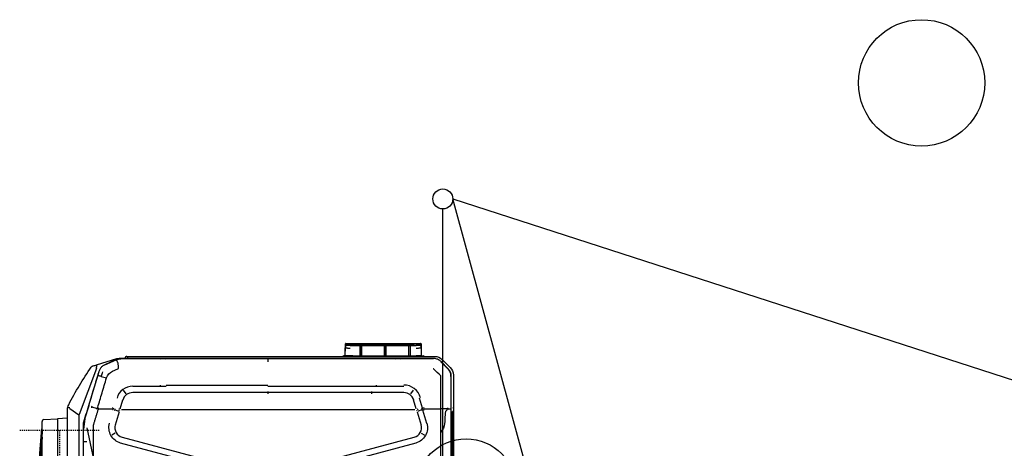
# Model space of a CAD drawing. Header units: centimetres. Extents: x 8435 to 34224, y 15581 to 23928.
# Tile 252 of 256: x 24827 to 24926, y 19576 to 19619. Entities that reach past the tile are written whole.
import ezdxf
from ezdxf import colors
from ezdxf.entities.mleader import LeaderData, LeaderLine
from ezdxf.math import Vec2, Vec3

# ---------------------------------------------------------------- set-up
doc = ezdxf.new("R2010")
doc.units = ezdxf.units.CM
doc.header["$LTSCALE"] = 0.2
doc.linetypes.add('CENTER', pattern=[2, 1.25, -0.25, 0.25, -0.25])
doc.layers.add('2DH_PLS_kan', color=32, linetype='Continuous', lineweight=30)
doc.layers.add('_ET_OPIS', color=7, linetype='Continuous', lineweight=20)
doc.layers.add('__POMOC', color=3, linetype='Continuous', plot=False)
doc.styles.add('SIMPLEX', font='simplex.shx', dxfattribs={"height": 12})

# ---------------------------------------------------------------- blocks, each defined once
blk = doc.blocks.new('A$C557f46fc')
at = {"linetype": 'Continuous'}
for p, q in [((41.19, 122.75), (48.27, 122.75)), ((47.89, 122.81), (186.89, 122.81)), ((48.27, 122.75), (48.39, 122.75)), ((48.76, 122.51), (186.59, 122.51)), ((38.06, 120.52), (39.66, 122.11)), ((39.91, 121.71), (38.49, 120.29)), ((38.59, 120.29), (39.94, 121.64)), ((40.64, 122.12), (40.62, 122.18)), ((221.6, 122.34), (41.44, 122.34)), ((41.48, 122.27), (41.53, 122.27)), ((41.53, 122.27), (47.98, 122.26)), ((47.96, 121.7), (47.94, 120.25)), ((47.98, 122.26), (131.42, 122.26)), ((37.43, 57.28), (37.43, 118.99)), ((37.86, 118.76), (37.86, 56.04)), ((37.93, 118.74), (37.93, 85.52)), ((38.08, 119.57), (38.03, 119.59)), ((38.59, 120.29), (38.55, 120.25)), ((47.94, 116.88), (47.94, 120.25)), ((37.34, 114.91), (37.34, 116.71)), ((47.85, 116.53), (45.8, 115.94)), ((47.96, 116.38), (47.82, 116.67)), ((50.86, 117.43), (48.2, 116.64)), ((52.82, 116.31), (53.21, 117.01)), ((34.84, 102.08), (34.84, 115.3)), ((34.94, 116.28), (35.15, 116.29)), ((35.08, 102.08), (35.08, 114.9)), ((35.08, 114.14), (35.08, 114.9)), ((35.16, 116.29), (35.15, 116.29)), ((35.23, 115.3), (35.23, 114.15)), ((35.25, 114.16), (35.25, 115.3)), ((35.67, 116.29), (37.25, 116.31)), ((37.34, 115.91), (37.29, 115.91)), ((37.34, 102.57), (37.34, 114.91)), ((44.21, 114.7), (44.97, 114.18)), ((47.92, 115.28), (46.18, 114.79)), ((48.15, 116.44), (48.4, 115.68)), ((48.18, 115.04), (48.18, 107.3)), ((48.38, 115.44), (48.26, 115.39)), ((48.58, 115.5), (51.2, 116.28)), ((58.67, 96.18), (53.65, 114.91)), ((54.81, 115.22), (59.83, 96.49)), ((35.11, 114.14), (35.08, 114.14)), ((35.08, 109.24), (35.08, 113.84)), ((35.11, 113.84), (35.08, 113.84)), ((35.23, 114.15), (35.24, 114.16)), ((35.23, 114.14), (35.23, 113.84)), ((35.26, 109.26), (35.25, 113.84)), ((37.34, 114.14), (35.37, 114.14)), ((37.34, 113.84), (35.37, 113.84)), ((37.29, 114.16), (35.84, 114.17)), ((43.4, 107.3), (43.4, 112.8)), ((44.7, 112.8), (44.7, 107.3)), ((35.11, 109.24), (35.08, 109.24)), ((35.08, 108.97), (35.11, 108.97)), ((35.08, 104.37), (35.08, 108.97)), ((35.23, 109.25), (35.24, 109.26)), ((35.24, 108.96), (35.23, 108.97)), ((35.24, 109.24), (35.24, 108.97)), ((35.26, 104.37), (35.26, 108.96)), ((37.34, 109.24), (35.37, 109.24)), ((37.34, 108.97), (35.37, 108.97)), ((37.29, 109.26), (35.84, 109.26)), ((37.29, 108.96), (35.84, 108.95)), ((43.18, 107.3), (43.55, 107.3)), ((43.4, 106.43), (43.4, 107.3)), ((44.7, 107.3), (44.7, 106.43)), ((48.18, 107.3), (48.18, 63.94)), ((43.4, 85.52), (43.4, 106.43)), ((44.97, 106.43), (44.5, 106.43)), ((44.7, 106.43), (44.7, 85.52)), ((35.08, 104.37), (35.11, 104.37)), ((35.08, 104.07), (35.11, 104.07)), ((35.08, 102.08), (35.08, 104.07)), ((35.23, 104.07), (35.24, 104.06)), ((35.24, 104.37), (35.24, 104.07)), ((35.26, 102.08), (35.26, 104.06)), ((37.34, 104.37), (35.38, 104.37)), ((37.34, 104.07), (35.38, 104.07)), ((35.84, 104.05), (37.29, 104.06)), ((35.16, 101.09), (34.94, 101.09)), ((34.94, 101.09), (35.16, 101.09)), ((37.25, 101.07), (35.68, 101.09)), ((37.25, 101.07), (35.68, 101.08)), ((37.29, 101.47), (37.34, 101.47)), ((37.34, 102.57), (37.34, 100.77)), ((37.93, 85.52), (37.93, 61.14)), ((43.18, 65.14), (43.18, 85.52)), ((44.5, 85.52), (44.97, 85.52)), ((44.7, 85.52), (44.7, 63.94)), ((53.65, 56.34), (58.67, 75.07)), ((59.83, 74.76), (54.81, 56.03)), ((43.18, 63.94), (43.55, 63.94)), ((43.4, 63.94), (43.4, 65.14)), ((43.4, 58.45), (43.4, 63.94)), ((44.7, 63.94), (44.7, 58.45)), ((48.18, 63.94), (48.18, 56.21)), ((37.93, 61.14), (37.93, 56.05)), ((37.86, 56.88), (37.83, 56.88)), ((37.89, 55.29), (37.89, 55.8)), ((39.14, 51.22), (37.89, 55.29)), ((37.91, 55.58), (37.97, 55.59)), ((40.42, 54.39), (39.93, 55.46)), ((44.21, 56.55), (44.97, 57.07)), ((47.92, 55.96), (46.18, 56.46)), ((48.4, 55.56), (48.14, 54.8)), ((48.38, 55.81), (48.26, 55.86)), ((48.58, 55.74), (51.2, 54.96)), ((38.06, 55.14), (39.11, 52.84)), ((39.16, 52.89), (38.12, 55.15)), ((47.94, 51.54), (47.94, 54.36)), ((47.95, 54.86), (48.04, 54.84)), ((52.82, 54.94), (53.21, 54.24)), ((39.7, 52.16), (39.65, 52.11)), ((47.3, 49.68), (41.32, 51.48)), ((39.9, 51.16), (49.12, 47.69)), ((49.98, 48.87), (47.5, 49.63)), ((47.55, 50.25), (47.86, 51.29)), ((51.76, 49.23), (58.01, 50.58)), ((47.86, 45.82), (49.13, 47.66)), ((173.37, 47.68), (49.12, 47.68)), ((49.98, 48.87), (52, 48.57)), ((50.95, 48.51), (50.97, 48.59)), ((51.27, 48.49), (211.77, 48.49)), ((54.57, 48.57), (52, 48.57)), ((54.57, 49.23), (54.57, 48.56)), ((131.62, 48.57), (54.57, 48.57)), ((173.67, 45.38), (48.05, 45.38)), ((49.82, 45.38), (49.93, 43.38)), ((50.12, 40.63), (49.93, 43.38)), ((49.93, 43.38), (60.14, 43.38)), ((60.14, 40.26), (50.52, 40.26))]:
    blk.add_line(p, q, dxfattribs=at)
at = {"linetype": 'CENTER'}
for p, q in [((52.26, 35.78), (52.26, 51.78)), ((52.26, 43.78), (60.26, 43.78))]:
    blk.add_line(p, q, dxfattribs=at)
at = {"linetype": 'Continuous'}
blk.add_circle((64.04, 125.31), 10.06, dxfattribs=at)
at = {"linetype": 'Continuous', "extrusion": (0, 0, -1)}
for centre, radius, start, end in [((-41.19, 120.59), 2.16, 45, 90), ((-39.59, 118.99), 2.16, 0, 45), ((-51.75, 114.4), 3.16, 73.4706, 165), ((-51.75, 56.84), 3.16, 195, 286.5294)]:
    blk.add_arc(centre, radius, start, end, dxfattribs=at)
at = {"linetype": 'Continuous'}
for centre, radius, start, end in [((47.89, 122.21), 0.6, 90, 115.8413), ((48.39, 122.35), 0.4, 0, 90), ((51.75, 114.4), 1.96, 15, 106.5295), ((37.83, 57.28), 0.4, 180, 270), ((51.75, 56.84), 1.96, 253.4705, 345), ((39.79, 50.49), 0.4, 197.1413, 235.5064), ((50.52, 40.66), 0.4, 184, 270)]:
    blk.add_arc(centre, radius, start, end, dxfattribs=at)
for centre, major_axis, ratio, start_param, end_param in [((48.27, 122.35), (0, -0.4), 0.831479, 1.570796, 3.141593), ((37.54, 116.71), (0.2, 0), 1, 2.168878, 3.141593), ((48.35, 116.09), (-3.83, -1.17), 0.178321, 4.710906, 4.798331), ((34.94, 116.18), (-0.1, 0), 1, 5.572775, 6.283185), ((34.94, 116.18), (-0.1, 0), 1, 4.722432, 5.271942), ((35.27, 115.29), (0, 1.4), 0.01995, 0.882039, 1.565858), ((46.71, 112.8), (3.53, 0), 0.995519, 1.850018, 3.141593), ((46.79, 112.8), (2.09, 0), 0.995519, 1.865841, 3.141593), ((49.06, 113.77), (-3.79, -1.29), 0.706819, 4.683881, 4.712375), ((35.13, 114.15), (0.1, 0.0005), 0.017455, 4.162534, 6.265658), ((35.63, 114.16), (0.988, 0.005), 0.017455, 4.153807, 4.444433), ((35.63, 113.86), (0.988, 0.005), 0.017455, 4.153807, 4.444433), ((35.64, 114.16), (0.4, 0.002), 0.017455, 1.047121, 3.124066), ((37.24, 114.16), (0.1, 0.0005), 0.017455, 6.283104, 7.330301), ((35.13, 109.25), (0.1, 0.0005), 0.017455, 4.162534, 6.265658), ((35.13, 108.97), (-0.1, 0), 0.017455, 3.15913, 5.262255), ((35.64, 109.26), (0.988, 0.005), 0.017455, 4.153807, 4.444433), ((35.64, 108.95), (-0.988, 0.005), 0.017455, 4.980355, 5.270981), ((35.64, 109.26), (0.4, 0.002), 0.017455, 1.047121, 3.124066), ((35.64, 108.96), (-0.4, 0.002), 0.017455, 0.017538, 2.094482), ((37.24, 109.25), (0.1, 0.0005), 0.017455, 6.283104, 7.330301), ((37.24, 108.96), (-0.1, 0.0005), 0.017455, 2.094477, 3.141674), ((35.13, 104.07), (-0.1, 0), 0.017455, 3.15913, 5.262255), ((35.64, 104.35), (-0.988, 0.005), 0.017455, 4.980355, 5.270981), ((35.64, 104.05), (-0.988, 0.005), 0.017455, 4.980355, 5.270981), ((35.64, 104.06), (-0.4, 0.002), 0.017455, 0.017538, 2.094482), ((37.24, 104.06), (-0.1, 0.0005), 0.017455, 2.094477, 3.141674), ((34.94, 101.19), (-0.1, 0), 1, 0, 0.71037), ((34.94, 101.19), (-0.1, 0), 1, 1.011256, 1.560766), ((37.24, 100.97), (-0.1, 0), 1, 3.141593, 4.702359), ((37.54, 100.77), (-0.2, 0), 1, 0, 0.972715), ((46.68, 58.45), (3.28, 0), 0.995519, 3.141593, 4.441128), ((46.79, 58.45), (2.09, 0), 0.995519, 3.141593, 4.417344), ((48.35, 55.15), (-3.83, 1.17), 0.178321, 1.484854, 1.57228), ((49.06, 57.47), (-3.84, 1.13), 0.705879, 1.540462, 1.56897)]:
    blk.add_ellipse(centre, major_axis=major_axis, ratio=ratio, start_param=start_param, end_param=end_param, dxfattribs=at)
for centre, major_axis, ratio in [((37.9, 111.55), (0, -0.5), 0.017452), ((37.9, 64.44), (0, 0.5), 0.017453)]:
    blk.add_ellipse(centre, major_axis=major_axis, ratio=ratio, dxfattribs=at)
for points, knots in [([(54.15, 122.34), (54.15, 122.35), (54.16, 122.39), (54.17, 122.48), (54.18, 122.5), (54.18, 122.51)], [0, 0, 0, 0, 0.03411, 0.430836, 1, 1, 1, 1]), ([(54.18, 122.51), (54.22, 122.5), (54.3, 122.49), (54.39, 122.42), (54.43, 122.37), (54.45, 122.34)], [0, 0, 0, 0, 0.421216, 0.760733, 1, 1, 1, 1]), ([(41.44, 122.34), (41.33, 122.34), (41.1, 122.33), (40.77, 122.25), (40.46, 122.12), (40.16, 121.94), (40, 121.79), (39.91, 121.71)], [0, 0, 0, 0, 0.199971, 0.399955, 0.599953, 0.799968, 1, 1, 1, 1]), ([(41.48, 122.27), (41.24, 122.27), (41.01, 122.24), (40.57, 122.09), (40.36, 121.98), (40.12, 121.8), (40.05, 121.75), (39.99, 121.69)], [0, 0, 0, 0, 0.434849, 0.434849, 0.850781, 0.850781, 1, 1, 1, 1]), ([(47.95, 121.69), (47.95, 121.74), (47.95, 121.85), (47.95, 121.99), (47.96, 122.13), (47.97, 122.23), (47.98, 122.27), (47.98, 122.27), (47.98, 122.27)], [0, 0, 0, 0, 0.15377, 0.321137, 0.499606, 0.749362, 0.923428, 1, 1, 1, 1]), ([(48.12, 121.5), (48.12, 121.5), (48.12, 121.5), (48.13, 121.5), (48.13, 121.5), (48.13, 121.49), (48.13, 121.49), (48.15, 121.48), (48.16, 121.48), (48.21, 121.44), (48.24, 121.4), (48.3, 121.34), (48.32, 121.31), (48.39, 121.25), (48.43, 121.22), (48.52, 121.18), (48.56, 121.17), (48.69, 121.14), (48.78, 121.13), (48.96, 121.11), (49.05, 121.1), (50.34, 121.02), (51.55, 121.14), (52.67, 120.25)], [0, 0, 0, 0, 0.000104, 0.000104, 0.000639, 0.000639, 0.002781, 0.002781, 0.011385, 0.011385, 0.041894, 0.041894, 0.067035, 0.067035, 0.098793, 0.098793, 0.127295, 0.127295, 0.184226, 0.184226, 0.240937, 0.240937, 1, 1, 1, 1]), ([(38.49, 120.29), (38.42, 120.21), (38.27, 120.04), (38.09, 119.75), (37.96, 119.43), (37.88, 119.1), (37.87, 118.88), (37.86, 118.76)], [0, 0, 0, 0, 0.200001, 0.400001, 0.599999, 0.799999, 1, 1, 1, 1]), ([(48.12, 116.86), (48.12, 116.86), (48.12, 116.86), (48.12, 116.86), (48.12, 116.87), (48.12, 116.87), (48.12, 116.87), (48.12, 116.88), (48.12, 116.88), (48.13, 116.88)], [0, 0, 0, 0, 0.093535, 0.093535, 0.207433, 0.207433, 0.397418, 0.397418, 1, 1, 1, 1]), ([(34.94, 116.28), (34.93, 116.28), (34.91, 116.28), (34.89, 116.27), (34.87, 116.25), (34.86, 116.23), (34.85, 116.22)], [0, 0, 0, 0, 0.240387, 0.490724, 0.746129, 1, 1, 1, 1]), ([(34.94, 116.28), (34.94, 116.28), (34.93, 116.27), (34.92, 116.19), (34.91, 116.1), (34.9, 115.95), (34.89, 115.69), (34.89, 115.42), (34.89, 115.3)], [0, 0, 0, 0, 0.163877, 0.30578, 0.42579, 0.524061, 0.77284, 1, 1, 1, 1]), ([(35.08, 115.3), (35.08, 115.36), (35.08, 115.48), (35.08, 115.65), (35.09, 115.81), (35.1, 116), (35.11, 116.2), (35.13, 116.25), (35.14, 116.28)], [0, 0, 0, 0, 0.113787, 0.231188, 0.353199, 0.480712, 0.706712, 1, 1, 1, 1]), ([(35.15, 116.29), (35.18, 116.29), (35.26, 116.29), (35.45, 116.29), (35.56, 116.29), (35.67, 116.29)], [0, 0, 0, 0, 0.5, 0.5, 1, 1, 1, 1]), ([(35.67, 116.29), (35.64, 116.29), (35.55, 116.28), (35.42, 116.26), (35.33, 116.24), (35.27, 116.21), (35.26, 116.2), (35.25, 116.2)], [0, 0, 0, 0, 0.208735, 0.500317, 0.75027, 0.886014, 1, 1, 1, 1]), ([(35.67, 116.29), (35.69, 116.29), (35.71, 116.28), (35.74, 116.2), (35.77, 116.11), (35.8, 115.96), (35.83, 115.7), (35.84, 115.43), (35.84, 115.3)], [0, 0, 0, 0, 0.170313, 0.316827, 0.439664, 0.539052, 0.783475, 1, 1, 1, 1]), ([(37.29, 115.31), (37.29, 115.37), (37.29, 115.5), (37.29, 115.69), (37.29, 115.87), (37.28, 116.06), (37.26, 116.26), (37.25, 116.29), (37.25, 116.31)], [0, 0, 0, 0, 0.110388, 0.22525, 0.346033, 0.473982, 0.692647, 1, 1, 1, 1]), ([(34.85, 101.16), (34.86, 101.15), (34.87, 101.13), (34.89, 101.11), (34.91, 101.1), (34.93, 101.1), (34.94, 101.1)], [0, 0, 0, 0, 0.253869, 0.509276, 0.759614, 1, 1, 1, 1]), ([(34.89, 102.08), (34.89, 102.02), (34.89, 101.89), (34.89, 101.7), (34.9, 101.53), (34.91, 101.34), (34.92, 101.14), (34.93, 101.11), (34.94, 101.09)], [0, 0, 0, 0, 0.112037, 0.228343, 0.350117, 0.478408, 0.69584, 1, 1, 1, 1]), ([(35.14, 101.1), (35.14, 101.11), (35.13, 101.13), (35.12, 101.21), (35.11, 101.31), (35.1, 101.46), (35.08, 101.71), (35.08, 101.96), (35.08, 102.08)], [0, 0, 0, 0, 0.155708, 0.294413, 0.416247, 0.521413, 0.769796, 1, 1, 1, 1]), ([(35.08, 102.08), (35.08, 102.08), (35.08, 102.08), (35.08, 102.07), (35.08, 102.07), (35.08, 102.07), (35.08, 102.07), (35.08, 102.07), (35.08, 102.07), (35.08, 102.07), (35.08, 102.07), (35.08, 102.07), (35.08, 102.07), (35.08, 102.07), (35.08, 102.07), (35.08, 102.07), (35.08, 102.07), (35.08, 102.07), (35.08, 102.07), (35.08, 102.07), (35.08, 102.08), (35.08, 102.08), (35.08, 102.08), (35.08, 102.08)], [0, 0, 0, 0, 0.260232, 0.260232, 0.390152, 0.390152, 0.455589, 0.455589, 0.478138, 0.478138, 0.494719, 0.494719, 0.511416, 0.511416, 0.530341, 0.530341, 0.56043, 0.56043, 0.637843, 0.637843, 0.878219, 0.878219, 1, 1, 1, 1]), ([(35.51, 101.09), (35.46, 101.09), (35.41, 101.09), (35.27, 101.09), (35.18, 101.09), (35.16, 101.09)], [0, 0, 0, 0, 0.333624, 0.333624, 1, 1, 1, 1]), ([(35.26, 101.18), (35.27, 101.17), (35.28, 101.16), (35.33, 101.14), (35.43, 101.11), (35.56, 101.09), (35.64, 101.09), (35.68, 101.09)], [0, 0, 0, 0, 0.114672, 0.250015, 0.500029, 0.791569, 1, 1, 1, 1]), ([(35.85, 102.08), (35.84, 102.02), (35.84, 101.89), (35.83, 101.7), (35.82, 101.52), (35.79, 101.33), (35.74, 101.13), (35.7, 101.1), (35.68, 101.09)], [0, 0, 0, 0, 0.106421, 0.217828, 0.336261, 0.463423, 0.684856, 1, 1, 1, 1]), ([(37.25, 101.07), (37.25, 101.07), (37.26, 101.08), (37.26, 101.16), (37.27, 101.25), (37.28, 101.41), (37.29, 101.67), (37.29, 101.94), (37.29, 102.06)], [0, 0, 0, 0, 0.165725, 0.30897, 0.429832, 0.528492, 0.775962, 1, 1, 1, 1]), ([(37.43, 57.28), (37.44, 57.28), (37.45, 57.29), (37.52, 57.32), (37.65, 57.38), (37.77, 57.43), (37.85, 57.47), (37.86, 57.47)], [0, 0, 0, 0, 0.211963, 0.434536, 0.670027, 0.964306, 1, 1, 1, 1]), ([(37.86, 56.04), (37.87, 55.93), (37.88, 55.73), (37.94, 55.42), (38.02, 55.23), (38.06, 55.14)], [0, 0, 0, 0, 0.333328, 0.666661, 1, 1, 1, 1]), ([(38.12, 55.16), (38, 55.44), (37.93, 55.74), (37.93, 56.05), (37.93, 56.05), (37.93, 56.05)], [0, 0, 0, 0, 0.999505, 0.999505, 1, 1, 1, 1]), ([(38.64, 55.46), (38.59, 55.44), (38.49, 55.39), (38.36, 55.31), (38.24, 55.24), (38.14, 55.17), (38.12, 55.16), (38.11, 55.15)], [0, 0, 0, 0, 0.154479, 0.322184, 0.503043, 0.755741, 1, 1, 1, 1]), ([(39.93, 55.46), (39.92, 55.48), (39.89, 55.54), (39.83, 55.6), (39.75, 55.62), (39.63, 55.63), (39.52, 55.62), (39.41, 55.6), (39.29, 55.59), (39.15, 55.56), (38.93, 55.52), (38.77, 55.49), (38.66, 55.47)], [0, 0, 0, 0, 0.063444, 0.125641, 0.187787, 0.250691, 0.375621, 0.43817, 0.500642, 0.625445, 0.750334, 1, 1, 1, 1]), ([(48.12, 54.38), (48.12, 54.38), (48.12, 54.38), (48.12, 54.38), (48.12, 54.38), (48.12, 54.38), (48.12, 54.38), (48.12, 54.37), (48.12, 54.37), (48.13, 54.36)], [0, 0, 0, 0, 0.093535, 0.093535, 0.207433, 0.207433, 0.397418, 0.397418, 1, 1, 1, 1]), ([(39.11, 52.84), (39.16, 52.75), (39.25, 52.57), (39.44, 52.32), (39.65, 52.1), (39.9, 51.92), (40.17, 51.77), (40.36, 51.7), (40.45, 51.67)], [0, 0, 0, 0, 0.164732, 0.332464, 0.501556, 0.670288, 0.836962, 1, 1, 1, 1]), ([(40.45, 51.67), (40.55, 51.64), (40.66, 51.61), (41.17, 51.45), (41.57, 51.33), (43.62, 50.71), (45.25, 50.22), (48.14, 49.34), (49.39, 48.96), (50.64, 48.58)], [0, 0, 0, 0, 0.030057, 0.030057, 0.150285, 0.150285, 0.631198, 0.631198, 1, 1, 1, 1]), ([(40.53, 52.38), (40.54, 52.38), (40.55, 52.37), (40.7, 52.32), (40.85, 52.28), (41.13, 52.2), (41.27, 52.17), (41.43, 52.14), (41.44, 52.14), (41.45, 52.13)], [0, 0, 0, 0, 0.036866, 0.036866, 0.504699, 0.504699, 0.970315, 0.970315, 1, 1, 1, 1]), ([(41.45, 52.13), (41.42, 52.04), (41.4, 51.95), (41.36, 51.79), (41.35, 51.71), (41.33, 51.59), (41.32, 51.55), (41.32, 51.49), (41.32, 51.48), (41.33, 51.47), (41.33, 51.47), (41.33, 51.47)], [0, 0, 0, 0, 0.2609, 0.2609, 0.5218, 0.5218, 0.782701, 0.782701, 0.970671, 0.970671, 1, 1, 1, 1]), ([(47.66, 51.43), (46.69, 51.72), (45.73, 52.01), (43.76, 52.6), (42.76, 52.9), (41.76, 53.2)], [0, 0, 0, 0, 0.489998, 0.489998, 1, 1, 1, 1]), ([(47.7, 51.41), (47.72, 51.39), (47.77, 51.35), (47.88, 51.28), (47.96, 51.23), (48.01, 51.2)], [0, 0, 0, 0, 0.24998, 0.499983, 1, 1, 1, 1]), ([(47.75, 51.55), (47.81, 51.54), (47.94, 51.54), (48.06, 51.53), (48.12, 51.53)], [0, 0, 0, 0, 0.499978, 1, 1, 1, 1]), ([(50.98, 50.67), (50.79, 50.72), (50.4, 50.84), (49.83, 51.02), (49.25, 51.19), (48.86, 51.31), (48.59, 51.39), (48.52, 51.41), (48.34, 51.47), (48.23, 51.5), (48.13, 51.53)], [0, 0, 0, 0, 0.202609, 0.405217, 0.607826, 0.810435, 0.810435, 0.891478, 0.891478, 1, 1, 1, 1]), ([(39.4, 50.37), (39.33, 50.61), (39.26, 50.85), (39.17, 51.13), (39.16, 51.18), (39.14, 51.22)], [0, 0, 0, 0, 0.83827, 0.83827, 1, 1, 1, 1]), ([(39.14, 51.22), (39.14, 51.22), (39.14, 51.22), (39.15, 51.2), (39.17, 51.18), (39.24, 51.16), (39.28, 51.16), (39.4, 51.15), (39.46, 51.16), (39.56, 51.17), (39.59, 51.18), (39.62, 51.18)], [0, 0, 0, 0, 0.003941, 0.003941, 0.301622, 0.301622, 0.599603, 0.599603, 0.892581, 0.892581, 1, 1, 1, 1]), ([(47.12, 45.61), (45.82, 46.29), (44.53, 47.01), (42.02, 48.53), (40.78, 49.32), (39.57, 50.15)], [0, 0, 0, 0, 0.5, 0.5, 1, 1, 1, 1]), ([(39.9, 51.16), (39.9, 51.16), (39.89, 51.16), (39.79, 51.19), (39.7, 51.2), (39.62, 51.18)], [0, 0, 0, 0, 0.086433, 0.086433, 1, 1, 1, 1]), ([(47.68, 50.24), (47.67, 50.24), (47.65, 50.23), (47.6, 50.24), (47.54, 50.26), (47.48, 50.28), (47.44, 50.3), (47.42, 50.32)], [0, 0, 0, 0, 0.124243, 0.250098, 0.500245, 0.750313, 1, 1, 1, 1]), ([(48.99, 47.67), (48.99, 47.67), (48.99, 47.67), (49.03, 47.67), (49.07, 47.67), (49.11, 47.67)], [0, 0, 0, 0, 0.032778, 0.032778, 1, 1, 1, 1]), ([(49.11, 47.67), (49.12, 47.7), (49.12, 47.72), (49.13, 47.75), (49.13, 47.75), (49.13, 47.75)], [0, 0, 0, 0, 0.960053, 0.960053, 1, 1, 1, 1]), ([(49.11, 47.67), (49.16, 47.65), (49.2, 47.63), (49.24, 47.61), (49.24, 47.61), (49.25, 47.61)], [0, 0, 0, 0, 0.968586, 0.968586, 1, 1, 1, 1]), ([(50.64, 48.58), (50.74, 48.56), (50.95, 48.5), (51.16, 48.5), (51.27, 48.49)], [0, 0, 0, 0, 0.498926, 1, 1, 1, 1]), ([(48.05, 45.38), (48.04, 45.38), (48.04, 45.38), (48.04, 45.38), (48.03, 45.38), (48.01, 45.38), (47.99, 45.38), (47.85, 45.38), (47.73, 45.4), (47.62, 45.42)], [0, 0, 0, 0, 0.008756, 0.008756, 0.040334, 0.040334, 0.177893, 0.177893, 1, 1, 1, 1]), ([(47.63, 45.48), (47.63, 45.49), (47.63, 45.49), (47.66, 45.54), (47.68, 45.6), (47.73, 45.69), (47.76, 45.72), (47.78, 45.75)], [0, 0, 0, 0, 0.07944, 0.07944, 0.676385, 0.676385, 1, 1, 1, 1]), ([(47.77, 45.78), (47.76, 45.78), (47.75, 45.78), (47.74, 45.78), (47.74, 45.78), (47.74, 45.78)], [0, 0, 0, 0, 0.895907, 0.895907, 1, 1, 1, 1]), ([(47.77, 45.81), (47.77, 45.8), (47.77, 45.8), (47.77, 45.8), (47.77, 45.79), (47.77, 45.78)], [0, 0, 0, 0, 0.075095, 0.075095, 1, 1, 1, 1]), ([(47.77, 45.78), (47.78, 45.75), (47.79, 45.72), (47.81, 45.7), (47.81, 45.7), (47.81, 45.7)], [0, 0, 0, 0, 0.958709, 0.958709, 1, 1, 1, 1]), ([(110.15, 38.83), (100.35, 38.91), (90.55, 39.07), (71.16, 39.54), (61.57, 39.85), (51.99, 40.26)], [0, 0, 0, 0, 0.505409, 0.505409, 1, 1, 1, 1]), ([(110.15, 38.3), (100.35, 38.38), (90.54, 38.59), (71.15, 39.23), (61.57, 39.66), (51.99, 40.25)], [0, 0, 0, 0, 0.505401, 0.505401, 1, 1, 1, 1]), ([(51.99, 40.25), (61.57, 39.66), (71.15, 39.23), (90.54, 38.59), (100.35, 38.39), (110.15, 38.3)], [0, 0, 0, 0, 0.494599, 0.494599, 1, 1, 1, 1]), ([(110.15, 38.36), (100.35, 38.45), (90.54, 38.65), (71.16, 39.27), (61.57, 39.68), (51.99, 40.25)], [0, 0, 0, 0, 0.505401, 0.505401, 1, 1, 1, 1]), ([(51.99, 40.25), (61.57, 39.68), (71.16, 39.27), (90.55, 38.65), (100.35, 38.45), (110.15, 38.36)], [0, 0, 0, 0, 0.494599, 0.494599, 1, 1, 1, 1]), ([(110.15, 38.11), (100.35, 38.18), (90.54, 38.39), (71.15, 39.09), (61.56, 39.57), (51.99, 40.24)], [0, 0, 0, 0, 0.505401, 0.505401, 1, 1, 1, 1]), ([(110.15, 38.15), (100.35, 38.22), (90.54, 38.43), (71.15, 39.12), (61.57, 39.59), (51.99, 40.24)], [0, 0, 0, 0, 0.505401, 0.505401, 1, 1, 1, 1]), ([(110.15, 38.19), (100.35, 38.27), (90.54, 38.48), (71.15, 39.15), (61.57, 39.61), (51.99, 40.24)], [0, 0, 0, 0, 0.505401, 0.505401, 1, 1, 1, 1]), ([(110.15, 38.24), (100.35, 38.32), (90.54, 38.53), (71.15, 39.19), (61.57, 39.64), (51.99, 40.24)], [0, 0, 0, 0, 0.505401, 0.505401, 1, 1, 1, 1]), ([(110.15, 38.57), (100.35, 38.66), (90.55, 38.84), (71.16, 39.4), (61.58, 39.76), (52, 40.25)], [0, 0, 0, 0, 0.505465, 0.505465, 1, 1, 1, 1]), ([(52.01, 40.25), (61.59, 39.79), (71.17, 39.45), (90.55, 38.92), (100.35, 38.74), (110.15, 38.65)], [0, 0, 0, 0, 0.494375, 0.494375, 1, 1, 1, 1]), ([(95.46, 38.93), (90.56, 39.01), (85.65, 39.12), (71.2, 39.49), (61.66, 39.82), (52.12, 40.25)], [0, 0, 0, 0, 0.339395, 0.339395, 1, 1, 1, 1]), ([(110.15, 39.13), (100.35, 39.2), (90.55, 39.33), (71.21, 39.7), (61.68, 39.94), (52.14, 40.26)], [0, 0, 0, 0, 0.50677, 0.50677, 1, 1, 1, 1]), ([(110.15, 39.23), (100.35, 39.3), (90.55, 39.42), (71.21, 39.75), (61.68, 39.97), (52.14, 40.26)], [0, 0, 0, 0, 0.506778, 0.506778, 1, 1, 1, 1]), ([(52.18, 40.26), (61.71, 39.97), (71.23, 39.76), (90.55, 39.42), (100.35, 39.3), (110.15, 39.24)], [0, 0, 0, 0, 0.492868, 0.492868, 1, 1, 1, 1]), ([(110.15, 38.65), (100.35, 38.74), (90.55, 38.92), (71.24, 39.44), (61.73, 39.78), (52.23, 40.24)], [0, 0, 0, 0, 0.507485, 0.507485, 1, 1, 1, 1]), ([(110.15, 38.92), (100.35, 39), (90.55, 39.15), (71.25, 39.59), (61.75, 39.87), (52.26, 40.25)], [0, 0, 0, 0, 0.507767, 0.507767, 1, 1, 1, 1]), ([(52.26, 40.25), (61.75, 39.88), (71.25, 39.59), (90.55, 39.16), (100.35, 39.01), (110.15, 38.93)], [0, 0, 0, 0, 0.492233, 0.492233, 1, 1, 1, 1]), ([(52.26, 40.24), (61.75, 39.84), (71.25, 39.54), (90.55, 39.08), (100.35, 38.92), (110.15, 38.83)], [0, 0, 0, 0, 0.492233, 0.492233, 1, 1, 1, 1]), ([(110.15, 39.45), (104.49, 39.48), (98.82, 39.53), (87.49, 39.65), (81.82, 39.72), (70.49, 39.89), (64.83, 39.99), (56.89, 40.15), (54.63, 40.2), (52.36, 40.26)], [0, 0, 0, 0, 0.294057, 0.294057, 0.58814, 0.58814, 0.882227, 0.882227, 1, 1, 1, 1]), ([(52.44, 40.26), (57.52, 40.14), (62.6, 40.03), (73.19, 39.85), (78.7, 39.76), (89.72, 39.62), (95.23, 39.57), (103.88, 39.5), (107.01, 39.48), (110.15, 39.46)], [0, 0, 0, 0, 0.264103, 0.264103, 0.550513, 0.550513, 0.836923, 0.836923, 1, 1, 1, 1]), ([(101.18, 38.03), (99.27, 38.06), (94.92, 38.12), (88.11, 38.29), (80.77, 38.53), (73.44, 38.84), (64.06, 39.34), (57.14, 39.82), (52.67, 40.18)], [0, 0, 0, 0, 0.11788, 0.269085, 0.420289, 0.571494, 0.722699, 1, 1, 1, 1]), ([(65.41, 40.11), (62.64, 40.14), (59.87, 40.17), (55.73, 40.22), (54.36, 40.24), (53, 40.26)], [0, 0, 0, 0, 0.669634, 0.669634, 1, 1, 1, 1]), ([(53.22, 40.25), (59.29, 40.18), (65.36, 40.11), (74.81, 40.02), (78.19, 39.99), (88.33, 39.91), (95.09, 39.87), (104.62, 39.83), (107.38, 39.82), (110.15, 39.81)], [0, 0, 0, 0, 0.319801, 0.319801, 0.497905, 0.497905, 0.854114, 0.854114, 1, 1, 1, 1]), ([(110.15, 39.92), (104.51, 39.94), (98.86, 39.96), (90.4, 39.99), (87.57, 40.01), (79.11, 40.05), (73.46, 40.09), (63.1, 40.17), (58.38, 40.21), (53.66, 40.26)], [0, 0, 0, 0, 0.299747, 0.299747, 0.449624, 0.449624, 0.749381, 0.749381, 1, 1, 1, 1]), ([(53.66, 40.26), (58.15, 40.21), (62.65, 40.17), (69.8, 40.12), (72.47, 40.1), (80.46, 40.05), (85.79, 40.02), (96.45, 39.97), (101.78, 39.95), (108.12, 39.93), (109.14, 39.93), (110.15, 39.93)], [0, 0, 0, 0, 0.238571, 0.238571, 0.380065, 0.380065, 0.663055, 0.663055, 0.946044, 0.946044, 1, 1, 1, 1]), ([(110.15, 38.42), (100.35, 38.51), (90.55, 38.71), (71.93, 39.29), (63.12, 39.64), (54.32, 40.12)], [0, 0, 0, 0, 0.526489, 0.526489, 1, 1, 1, 1])]:
    blk.add_open_spline(points, degree=3, knots=knots, dxfattribs=at)
for points, degree in [([(39.94, 121.65), (39.96, 121.67), (39.97, 121.69), (39.99, 121.71)], 3), ([(47.76, 121.6), (47.82, 121.63), (47.88, 121.66), (47.95, 121.69)], 3), ([(47.95, 121.69), (48.01, 121.66), (48.06, 121.63), (48.12, 121.6)], 3), ([(39.98, 118.84), (39.95, 118.81), (39.93, 118.78), (39.93, 118.73)], 3), ([(41.36, 120.22), (40.9, 119.76), (40.44, 119.3), (39.98, 118.84)], 3), ([(41.47, 120.27), (41.43, 120.27), (41.39, 120.25), (41.36, 120.22)], 3), ([(47.75, 120.25), (45.66, 120.26), (43.56, 120.26), (41.47, 120.27)], 3), ([(47.75, 120.25), (47.75, 120.25), (47.75, 120.25), (47.75, 120.25)], 3), ([(48.13, 120.25), (48, 120.25), (47.88, 120.25), (47.75, 120.25)], 3), ([(131.42, 120.25), (48.13, 120.25)], 1), ([(48.13, 120.25), (48.13, 120.25), (48.13, 120.25), (48.13, 120.25)], 3), ([(47.75, 116.88), (47.75, 116.84), (47.76, 116.79), (47.77, 116.75)], 3), ([(34.84, 115.3), (34.84, 115.38), (34.84, 115.56), (34.84, 115.72), (34.84, 115.86), (34.84, 115.99), (34.84, 116.08), (34.84, 116.15), (34.84, 116.18), (34.84, 116.18)], 2), ([(35.14, 116.28), (35.14, 116.28), (35.15, 116.28), (35.15, 116.29)], 3), ([(35.17, 116.28), (35.15, 116.29)], 1), ([(35.25, 116.18), (35.25, 116.17), (35.24, 116.12), (35.24, 116.05), (35.24, 115.95), (35.23, 115.83), (35.23, 115.69), (35.23, 115.54), (35.23, 115.38), (35.23, 115.3)], 2), ([(47.87, 115.49), (47.97, 115.52), (48.08, 115.56), (48.18, 115.6)], 3), ([(48.25, 116.48), (48.25, 116.48), (48.25, 116.48), (48.25, 116.48)], 3), ([(48.3, 115.64), (48.37, 115.67), (48.44, 115.7), (48.51, 115.72)], 3), ([(34.84, 101.19), (34.84, 101.19), (34.84, 101.23), (34.84, 101.29), (34.84, 101.39), (34.84, 101.51), (34.84, 101.66), (34.84, 101.82), (34.84, 101.99), (34.84, 102.08)], 2), ([(35.16, 101.09), (35.15, 101.09), (35.15, 101.09), (35.14, 101.1)], 3), ([(35.24, 102.08), (35.24, 102), (35.24, 101.84), (35.24, 101.68), (35.24, 101.55), (35.24, 101.43), (35.24, 101.33), (35.25, 101.25), (35.25, 101.2), (35.25, 101.2)], 2), ([(38.66, 55.47), (38.66, 55.47), (38.65, 55.47), (38.64, 55.46)], 3), ([(47.87, 55.75), (47.97, 55.72), (48.08, 55.69), (48.18, 55.65)], 3), ([(48.3, 55.6), (48.37, 55.57), (48.44, 55.55), (48.51, 55.53)], 3), ([(38.11, 55.15), (38.11, 55.15), (38.11, 55.15), (38.11, 55.15)], 3), ([(41.76, 53.2), (41.18, 53.39), (40.67, 53.85), (40.42, 54.39)], 3), ([(47.75, 54.36), (47.75, 54.41), (47.76, 54.45), (47.77, 54.49)], 3), ([(48.25, 54.77), (48.25, 54.77), (48.25, 54.77), (48.25, 54.77)], 3), ([(41.33, 51.47), (41.05, 51.55), (40.77, 51.64), (40.49, 51.72)], 3), ([(41.45, 52.13), (41.55, 52.48), (41.65, 52.84), (41.76, 53.2)], 3), ([(41.45, 52.13), (41.45, 52.13)], 1), ([(47.7, 51.41), (47.69, 51.42), (47.67, 51.42), (47.66, 51.43)], 3), ([(47.83, 51.31), (47.89, 51.37), (47.92, 51.45), (47.93, 51.54)], 3), ([(48.13, 51.53), (48.13, 51.53), (48.12, 51.53), (48.12, 51.53)], 3), ([(39.57, 50.15), (39.56, 50.16), (39.56, 50.16), (39.56, 50.16)], 3), ([(47.31, 49.67), (47.37, 49.65), (47.43, 49.63), (47.49, 49.61)], 3), ([(47.42, 50.32), (47.41, 50.33), (47.4, 50.34), (47.39, 50.34)], 3), ([(47.72, 50.24), (47.71, 50.24), (47.7, 50.24), (47.68, 50.24)], 3), ([(131.62, 50.58), (104.93, 50.58), (78.25, 50.58), (51.56, 50.58)], 3), ([(47.62, 45.42), (47.44, 45.46), (47.27, 45.52), (47.12, 45.61)], 3), ([(52.26, 40.23), (52.17, 40.24), (52.08, 40.24), (51.99, 40.25)], 3), ([(51.99, 40.25), (52.71, 40.21), (53.43, 40.17), (54.15, 40.14)], 3), ([(51.99, 40.25), (52.08, 40.25), (52.17, 40.24), (52.26, 40.24)], 3), ([(51.99, 40.24), (52.08, 40.24), (52.17, 40.23), (52.26, 40.22)], 3), ([(51.99, 40.24), (52.08, 40.24), (52.17, 40.23), (52.26, 40.23)], 3), ([(52.12, 40.25), (52.12, 40.25), (52.12, 40.25)], 2), ([(52.13, 40.23), (52.13, 40.23), (52.13, 40.23)], 2), ([(57.32, 39.86), (55.59, 39.98), (53.86, 40.1), (52.13, 40.23)], 3), ([(52.13, 40.23), (52.13, 40.23), (52.13, 40.23)], 2), ([(61.25, 39.63), (58.21, 39.81), (55.17, 40.01), (52.13, 40.23)], 3), ([(110.15, 39.34), (90.85, 39.46), (71.56, 39.74), (52.27, 40.26)], 3), ([(110.15, 39.68), (91.04, 39.76), (71.92, 39.94), (52.81, 40.26)], 3), ([(54.33, 40.12), (55.33, 40.07), (56.34, 40.01), (57.35, 39.96)], 3)]:
    blk.add_open_spline(points, degree=degree, dxfattribs=at)
for points, weights, degree in [([(37.92, 85.52), (37.93, 85.52), (38.5, 85.52)], [1, 0.828621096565, 1], 2), ([(51.56, 50.58), (51.36, 50.58), (51.17, 50.61), (50.98, 50.67)], [1, 0.992787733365, 0.992787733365, 1], 3)]:
    blk.add_rational_spline(points, weights, degree=degree, dxfattribs=at)

msp = doc.modelspace()

# ---------------------------------------------------------------- linework, layer by layer
at = {"layer": '2DH_PLS_kan'}
msp.add_line((24869.767, 19467.66), (24869.767, 19600.021), dxfattribs=at)
msp.add_circle((24869.767, 19601.021), 1, dxfattribs=at)
at = {"layer": '__POMOC'}
msp.add_circle((24917.767, 19612.66), 6.331, dxfattribs=at)

# ---------------------------------------------------------------- block references
at = {"xscale": 0.5, "yscale": 0.5, "zscale": 0.5, "rotation": 270}
msp.add_blockref('A$C557f46fc', (24809.449, 19603.961), dxfattribs=at)

# ---------------------------------------------------------------- leaders
at = {"layer": '_ET_OPIS', "ltscale": 2}
ml = msp.add_multileader_mtext('Standard', dxfattribs=at)
ml.set_content('PRZEWÓD SKROPLIN\\PPVC20 - spadek 1% \\Psprowadzić na pozim terenu ', color=256, style='SIMPLEX')
ml.set_leader_properties()
ml.build(insert=Vec2(0, 0))
ml.multileader.update_dxf_attribs({"dogleg_length": 2, "arrow_head_size": 8})
ctx = ml.context
ctx.base_point, ctx.char_height, ctx.arrow_head_size, ctx.landing_gap_size, ctx.plane_origin = Vec3(24987.488, 19563.915), 8, 8, 1, Vec3(25724.251, 19675.14)
notes = []
notes.append((ctx, [(1, (1, 1, 0), (24985.488, 19563.915), (1, 0), 2, [(1, [(24907.468, 19467.194), (24870.767, 19601.021)], 0, [])])]))
ctx.mtext.insert, ctx.mtext.width, ctx.mtext.defined_height, ctx.mtext.flow_direction = Vec3(24988.488, 19569.248), 242.18914, 51.024, 5
for ctx, leaders in notes:
    for number, flags, end, landing, length, lines in leaders:
        leader = LeaderData()
        leader.index, (leader.has_last_leader_line, leader.has_dogleg_vector, leader.attachment_direction) = number, flags
        leader.last_leader_point, leader.dogleg_vector, leader.dogleg_length = Vec3(end), Vec3(landing), length
        for number, points, colour, breaks in lines:
            line = LeaderLine()
            line.index, line.vertices, line.color, line.breaks = number, Vec3.list(points), colors.encode_raw_color(colour), breaks
            leader.lines.append(line)
        ctx.leaders.append(leader)

doc.saveas('drawing.dxf')
